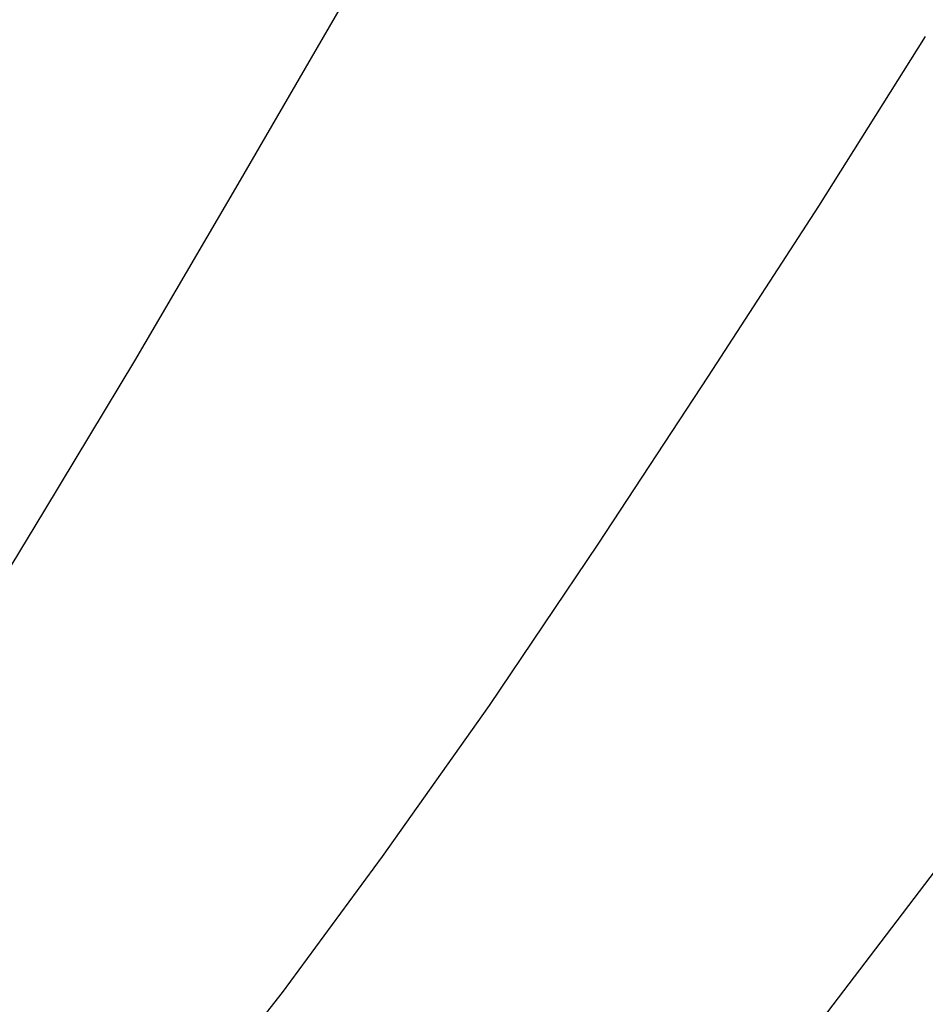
# Model space of a CAD drawing. Extents: x 0 to 363660, y 0 to 4201329.
# Tile 234 of 256: x 360286.58 to 360291.92, y 4200444.43 to 4200450.23. Entities that reach past the tile are written whole.
import ezdxf

# ---------------------------------------------------------------- set-up
doc = ezdxf.new("R2010")
doc.units = 0
doc.header["$LTSCALE"] = 0.5
doc.header["$MEASUREMENT"] = 0
doc.linetypes.add('CONTI', pattern=[0])
doc.layers.add('(032) Горизонтали утолщенные', color=32, linetype='Continuous', lineweight=30)
doc.layers.add('.', color=7, linetype='Continuous', lineweight=15)
doc.layers.add('GORIZDEFAULT', color=32, linetype='CONTI')

# ---------------------------------------------------------------- blocks, each defined once
blk = doc.blocks.new('gergrgrre')
at = {"layer": '(032) Горизонтали утолщенные', "color": 32}
blk.add_polyline3d([(360284.85, 4200444.48, 542), (360284.92, 4200444.57, 542), (360284.99, 4200444.67, 542), (360285.26, 4200445.03, 542), (360285.56, 4200445.46, 542), (360285.89, 4200445.98, 542), (360286.28, 4200446.6, 542), (360286.73, 4200447.34, 542), (360287.26, 4200448.22, 542), (360287.87, 4200449.26, 542), (360288.57, 4200450.47, 542), (360289.36, 4200451.85, 542), (360290.23, 4200453.39, 542), (360291.16, 4200455.09, 542), (360292.14, 4200456.95, 542), (360293.17, 4200458.95, 542), (360294.22, 4200461.09, 542), (360295.3, 4200463.36, 542), (360296.38, 4200465.68, 542), (360297.41, 4200468, 542), (360298.39, 4200470.25, 542)], dxfattribs=at)
at = {"layer": 'GORIZDEFAULT', "color": 32}
for points in [[(360279.74, 4200437.75, 541.5), (360280.75, 4200438.39, 541.5), (360281.63, 4200438.95, 541.5), (360282.39, 4200439.45, 541.5), (360283.06, 4200439.89, 541.5), (360283.65, 4200440.28, 541.5), (360284.18, 4200440.66, 541.5), (360284.68, 4200441.02, 541.5), (360285.15, 4200441.39, 541.5), (360285.62, 4200441.78, 541.5), (360286.09, 4200442.2, 541.5), (360286.57, 4200442.66, 541.5), (360287.06, 4200443.19, 541.5), (360287.58, 4200443.8, 541.5), (360288.13, 4200444.5, 541.5), (360288.72, 4200445.3, 541.5), (360289.35, 4200446.19, 541.5), (360289.99, 4200447.14, 541.5), (360290.64, 4200448.13, 541.5), (360291.29, 4200449.13, 541.5), (360291.92, 4200450.13, 541.5)], [(360279.68, 4200434.77, 541), (360280.73, 4200435.44, 541), (360281.72, 4200436.08, 541), (360282.65, 4200436.68, 541), (360283.53, 4200437.27, 541), (360284.37, 4200437.84, 541), (360285.16, 4200438.4, 541), (360285.93, 4200438.95, 541), (360286.66, 4200439.52, 541), (360287.38, 4200440.11, 541), (360288.1, 4200440.75, 541), (360288.82, 4200441.45, 541), (360289.56, 4200442.24, 541), (360290.33, 4200443.12, 541), (360291.15, 4200444.13, 541), (360292.01, 4200445.26, 541), (360292.91, 4200446.49, 541), (360293.8, 4200447.76, 541), (360294.67, 4200449.03, 541), (360295.49, 4200450.24, 541), (360296.24, 4200451.36, 541), (360296.88, 4200452.33, 541), (360297.5, 4200453.28, 541), (360298.01, 4200454.07, 541)]]:
    blk.add_polyline3d(points, dxfattribs=at)

msp = doc.modelspace()

# ---------------------------------------------------------------- hatches: boundary and pattern name
at = {"layer": '.', "ltscale": 0.149071}
h = msp.add_hatch(color=256, dxfattribs=at)
h.dxf.hatch_style = 1
h.set_gradient(color1=(255, 255, 255), tint=1)
h.paths.add_polyline_path([(359890.2408, 4200193.8911), (361190.2408, 4200193.8911), (361190.2408, 4201328.8911), (359890.2408, 4201328.8911)])
h.paths.add_polyline_path([(359905.2408, 4201313.8911), (361175.2408, 4201313.8911), (361175.2408, 4200208.8911), (359905.2408, 4200208.8911)], flags=16)

# ---------------------------------------------------------------- block references
at = {"linetype": 'Continuous'}
msp.add_blockref('gergrgrre', (0, 0), dxfattribs=at)

doc.saveas('drawing.dxf')
